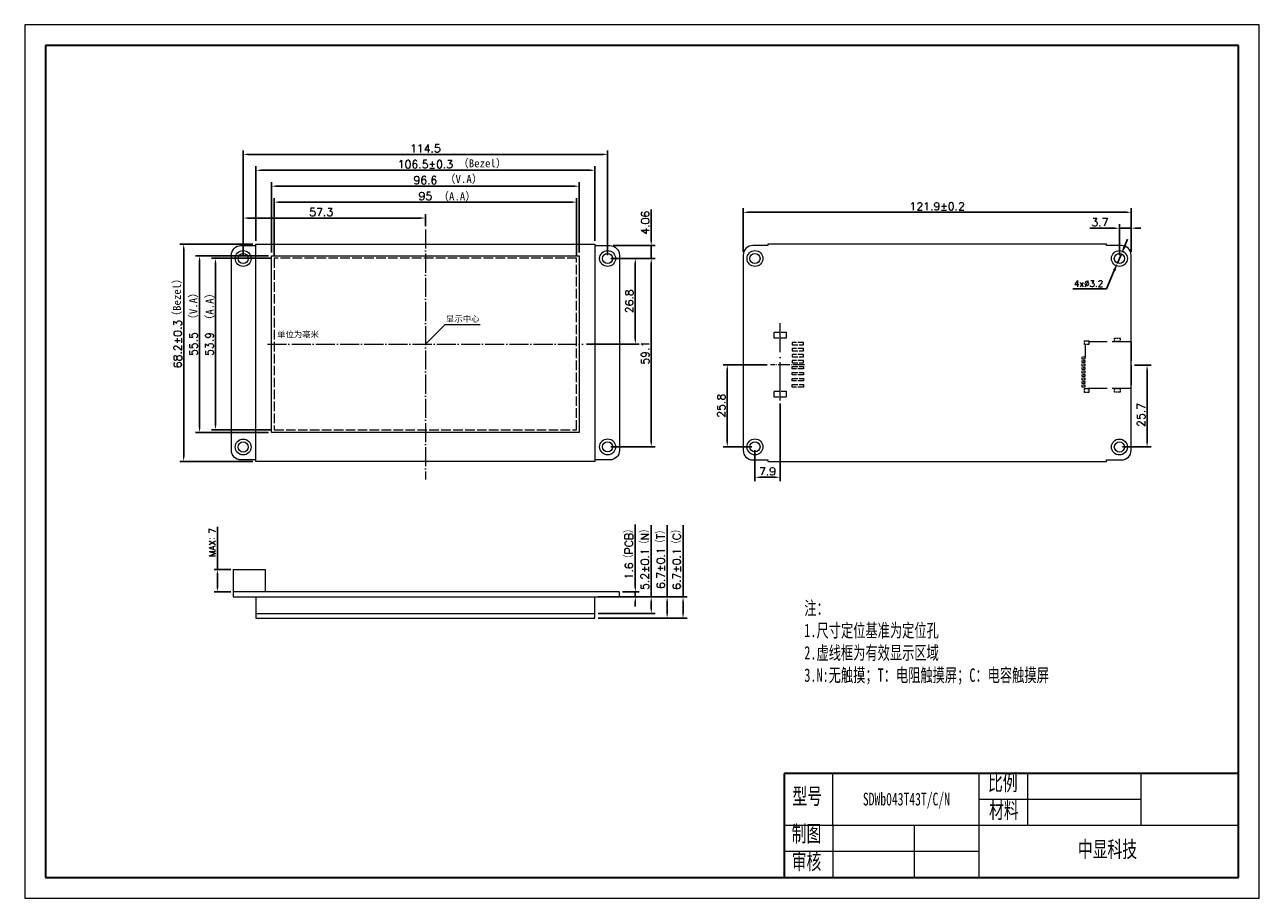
# Model space of a CAD drawing. Header units: millimetres. Extents: x 2240 to 2628, y -2181 to -1907.
import ezdxf

# ---------------------------------------------------------------- set-up
doc = ezdxf.new("R2010")
doc.units = ezdxf.units.MM
doc.header["$LTSCALE"] = 0.5
doc.header["$PDSIZE"] = -5
for name, pattern in [('ACAD_ISO02W100', [15, 12, -3]), ('ACAD_ISO04W100', [30, 24, -3, 0, -3]), ('CENTER2', [28.574999, 19.049999, -3.175, 3.175, -3.175])]:
    doc.linetypes.add(name, pattern=pattern)
doc.layers.get('0').update_dxf_attribs({"lineweight": 18})
doc.layers.get('Defpoints').update_dxf_attribs({"lineweight": 18})
for name, color, linetype, lineweight in [('thick', 7, 'Continuous', 30), ('thin', 7, 'Continuous', 18), ('粗实线层', 7, 'Continuous', 35), ('细实线层', 7, 'Continuous', 18), ('虚线', 7, 'ACAD_ISO02W100', 18)]:
    doc.layers.add(name, color=color, linetype=linetype, lineweight=lineweight)
doc.styles.get("Standard").update_dxf_attribs({"font": 'txt.shx', "bigfont": 'gbcbig.shx'})
doc.styles.add('机械字体', font='SimSun.ttf', dxfattribs={"width": 0.67})
doc.dimstyles.new('ISO-25', dxfattribs={"dimtxt": 2.5, "dimasz": 1.5, "dimexe": 1.25, "dimexo": 1, "dimtad": 1, "dimdec": 1, "dimdsep": 46, "dimtxsty": 'Standard', "dimcen": 2.5, "dimdle": 3, "dimadec": 0, "dimazin": 0, "dimtfac": 1, "dimtdec": 1, "dimtmove": 0, "dimatfit": 3, "dimfxl": 0, "dimarcsym": 0})
doc.dimstyles.new('副本ISO-25', dxfattribs={"dimtxt": 2.5, "dimasz": 2.5, "dimexe": 1.25, "dimexo": 1, "dimtad": 1, "dimtoh": 1, "dimdsep": 46, "dimtxsty": 'Standard', "dimcen": 2.5, "dimdle": 5, "dimadec": 0, "dimazin": 0, "dimtfac": 1, "dimtmove": 0, "dimatfit": 3, "dimfxl": 0, "dimtolj": 1, "dimarcsym": 0})

# ---------------------------------------------------------------- blocks, each defined once
blk = doc.blocks.new('*X2')
at = {"layer": '粗实线层'}
for p, q in [((-287, 200), (-287, -200)), ((287, 200), (-287, 200)), ((287, -200), (287, 200)), ((-287, -200), (287, -200))]:
    blk.add_line(p, q, dxfattribs=at)
at = {"layer": '细实线层'}
for p, q in [((297, 210), (-297, 210)), ((-297, 210), (-297, -210)), ((297, -210), (297, 210)), ((-297, -210), (297, -210))]:
    blk.add_line(p, q, dxfattribs=at)
blk = doc.blocks.new('*X3')
at = {"color": 0, "lineweight": -2, "ltscale": 0.5}
for p, q in [((2309.02, -1978.92), (2309.02, -1965.97)), ((2366.27, -1969.77), (2366.27, -1965.97)), ((2364.77, -1967.22), (2310.52, -1967.22))]:
    blk.add_line(p, q, dxfattribs=at)
at = {"color": 0, "ltscale": 0.5}
for points in [[(2310.52, -1966.97), (2310.52, -1967.47), (2309.02, -1967.22)], [(2364.77, -1966.97), (2364.77, -1967.47), (2366.27, -1967.22)]]:
    blk.add_solid(points, dxfattribs=at)
at = {"layer": 'Defpoints', "color": 0, "ltscale": 0.5}
for p in [(2309.02, -1967.22), (2366.27, -1970.77), (2309.02, -1979.92)]:
    blk.add_point(p, dxfattribs=at)
at = {"color": 0, "lineweight": 0, "ltscale": 0.5, "insert": (2333.53, -1965.34), "char_height": 2.5, "attachment_point": 5}
blk.add_mtext('\\A1;57.3', dxfattribs=at)
blk = doc.blocks.new('*X4')
at = {"color": 0, "lineweight": -2, "ltscale": 0.5}
for p, q in [((2313.02, -1974.41), (2313.02, -1950.97)), ((2419.52, -1974.41), (2419.52, -1950.97)), ((2314.52, -1952.22), (2418.02, -1952.22))]:
    blk.add_line(p, q, dxfattribs=at)
at = {"color": 0, "ltscale": 0.5}
for points in [[(2314.52, -1951.97), (2314.52, -1952.47), (2313.02, -1952.22)], [(2418.02, -1951.97), (2418.02, -1952.47), (2419.52, -1952.22)]]:
    blk.add_solid(points, dxfattribs=at)
at = {"layer": 'Defpoints', "color": 0, "ltscale": 0.5}
for p in [(2419.52, -1952.22), (2313.02, -1975.41), (2419.52, -1975.41)]:
    blk.add_point(p, dxfattribs=at)
at = {"color": 0, "lineweight": 0, "ltscale": 0.5, "insert": (2366.27, -1950.34), "char_height": 2.5, "attachment_point": 5}
blk.add_mtext('\\A1;106.5%%P0.3', dxfattribs=at)
blk = doc.blocks.new('*X7')
at = {"color": 0, "lineweight": -2, "ltscale": 0.5}
for p, q in [((2300.9, -2077.57), (2300.9, -2064.18)), ((2305.1, -2077.57), (2299.9, -2077.57)), ((2300.9, -2083.37), (2300.9, -2078.77)), ((2305.1, -2084.57), (2299.9, -2084.57))]:
    blk.add_line(p, q, dxfattribs=at)
at = {"color": 0, "ltscale": 0.5}
for points in [[(2300.7, -2078.77), (2301.1, -2078.77), (2300.9, -2077.57)], [(2300.7, -2083.37), (2301.1, -2083.37), (2300.9, -2084.57)]]:
    blk.add_solid(points, dxfattribs=at)
at = {"layer": 'Defpoints', "color": 0, "ltscale": 0.5}
for p in [(2305.9, -2077.57), (2300.9, -2084.57), (2305.9, -2084.57)]:
    blk.add_point(p, dxfattribs=at)
at = {"color": 0, "lineweight": 0, "ltscale": 0.5, "insert": (2299.35, -2069.08), "char_height": 2, "attachment_point": 5, "rotation": 90}
blk.add_mtext('\\A1;MAX：7', dxfattribs=at)
blk = doc.blocks.new('*X8')
at = {"color": 0, "lineweight": -2, "ltscale": 0.5}
for p, q in [((2318.75, -1978.84), (2318.75, -1960.97)), ((2320.25, -1962.22), (2412.29, -1962.22)), ((2413.79, -1978.84), (2413.79, -1960.97))]:
    blk.add_line(p, q, dxfattribs=at)
at = {"color": 0, "ltscale": 0.5}
for points in [[(2320.25, -1961.97), (2320.25, -1962.47), (2318.75, -1962.22)], [(2412.29, -1961.97), (2412.29, -1962.47), (2413.79, -1962.22)]]:
    blk.add_solid(points, dxfattribs=at)
at = {"layer": 'Defpoints', "color": 0, "ltscale": 0.5}
for p in [(2413.79, -1962.22), (2318.75, -1979.84), (2413.79, -1979.84)]:
    blk.add_point(p, dxfattribs=at)
at = {"color": 0, "lineweight": 0, "ltscale": 0.5, "insert": (2366.27, -1960.34), "char_height": 2.5, "attachment_point": 5}
blk.add_mtext('\\A1;95', dxfattribs=at)
blk = doc.blocks.new('*X9')
at = {"color": 0, "lineweight": -2, "ltscale": 0.5}
for p, q in [((2317.95, -1978.04), (2317.95, -1955.97)), ((2319.45, -1957.22), (2413.09, -1957.22)), ((2414.59, -1978.04), (2414.59, -1955.97))]:
    blk.add_line(p, q, dxfattribs=at)
at = {"color": 0, "ltscale": 0.5}
for points in [[(2319.45, -1956.97), (2319.45, -1957.47), (2317.95, -1957.22)], [(2413.09, -1956.97), (2413.09, -1957.47), (2414.59, -1957.22)]]:
    blk.add_solid(points, dxfattribs=at)
at = {"layer": 'Defpoints', "color": 0, "ltscale": 0.5}
for p in [(2414.59, -1957.22), (2317.95, -1979.04), (2414.59, -1979.04)]:
    blk.add_point(p, dxfattribs=at)
at = {"color": 0, "lineweight": 0, "ltscale": 0.5, "insert": (2366.27, -1955.34), "char_height": 2.5, "attachment_point": 5}
blk.add_mtext('\\A1;96.6', dxfattribs=at)
blk = doc.blocks.new('*X10')
at = {"color": 0, "lineweight": -2, "ltscale": 0.5}
for p, q in [((2309.02, -1978.92), (2309.02, -1945.97)), ((2310.52, -1947.22), (2422.02, -1947.22)), ((2423.52, -1978.92), (2423.52, -1945.97))]:
    blk.add_line(p, q, dxfattribs=at)
at = {"color": 0, "ltscale": 0.5}
for points in [[(2310.52, -1946.97), (2310.52, -1947.47), (2309.02, -1947.22)], [(2422.02, -1946.97), (2422.02, -1947.47), (2423.52, -1947.22)]]:
    blk.add_solid(points, dxfattribs=at)
at = {"layer": 'Defpoints', "color": 0, "ltscale": 0.5}
for p in [(2423.52, -1947.22), (2309.02, -1979.92), (2423.52, -1979.92)]:
    blk.add_point(p, dxfattribs=at)
at = {"color": 0, "lineweight": 0, "ltscale": 0.5, "insert": (2366.27, -1945.34), "char_height": 2.5, "attachment_point": 5}
blk.add_mtext('\\A1;114.5', dxfattribs=at)
blk = doc.blocks.new('*X12')
at = {"color": 0, "lineweight": -2, "ltscale": 0.5}
for p, q in [((2317.75, -1979.84), (2299.07, -1979.84)), ((2300.32, -1981.34), (2300.32, -2032.2)), ((2317.75, -2033.7), (2299.07, -2033.7))]:
    blk.add_line(p, q, dxfattribs=at)
at = {"color": 0, "ltscale": 0.5}
for points in [[(2300.07, -1981.34), (2300.57, -1981.34), (2300.32, -1979.84)], [(2300.07, -2032.2), (2300.57, -2032.2), (2300.32, -2033.7)]]:
    blk.add_solid(points, dxfattribs=at)
at = {"layer": 'Defpoints', "color": 0, "ltscale": 0.5}
for p in [(2318.75, -1979.84), (2300.32, -2033.7), (2318.75, -2033.7)]:
    blk.add_point(p, dxfattribs=at)
at = {"color": 0, "lineweight": 0, "ltscale": 0.5, "insert": (2298.44, -2006.77), "char_height": 2.5, "attachment_point": 5, "rotation": 90}
blk.add_mtext('\\A1;53.9', dxfattribs=at)
blk = doc.blocks.new('*X13')
at = {"color": 0, "lineweight": -2, "ltscale": 0.5}
for p, q in [((2316.95, -1979.04), (2294.07, -1979.04)), ((2295.32, -1980.54), (2295.32, -2033)), ((2316.95, -2034.5), (2294.07, -2034.5))]:
    blk.add_line(p, q, dxfattribs=at)
at = {"color": 0, "ltscale": 0.5}
for points in [[(2295.07, -1980.54), (2295.57, -1980.54), (2295.32, -1979.04)], [(2295.07, -2033), (2295.57, -2033), (2295.32, -2034.5)]]:
    blk.add_solid(points, dxfattribs=at)
at = {"layer": 'Defpoints', "color": 0, "ltscale": 0.5}
for p in [(2317.95, -1979.04), (2295.32, -2034.5), (2317.95, -2034.5)]:
    blk.add_point(p, dxfattribs=at)
at = {"color": 0, "lineweight": 0, "ltscale": 0.5, "insert": (2293.44, -2006.77), "char_height": 2.5, "attachment_point": 5, "rotation": 90}
blk.add_mtext('\\A1;55.5', dxfattribs=at)
blk = doc.blocks.new('*X15')
at = {"color": 0, "lineweight": -2, "ltscale": 0.5}
for p, q in [((2312.02, -1975.41), (2289.07, -1975.41)), ((2290.32, -1976.91), (2290.32, -2042.11)), ((2312.02, -2043.61), (2289.07, -2043.61))]:
    blk.add_line(p, q, dxfattribs=at)
at = {"color": 0, "ltscale": 0.5}
for points in [[(2290.07, -1976.91), (2290.57, -1976.91), (2290.32, -1975.41)], [(2290.07, -2042.11), (2290.57, -2042.11), (2290.32, -2043.61)]]:
    blk.add_solid(points, dxfattribs=at)
at = {"layer": 'Defpoints', "color": 0, "ltscale": 0.5}
for p in [(2313.02, -1975.41), (2290.32, -2043.61), (2313.02, -2043.61)]:
    blk.add_point(p, dxfattribs=at)
at = {"color": 0, "lineweight": 0, "ltscale": 0.5, "insert": (2288.44, -2006.77), "char_height": 2.5, "attachment_point": 5, "rotation": 90}
blk.add_mtext('\\A1;68.2%%P0.3', dxfattribs=at)
blk = doc.blocks.new('*X16')
at = {"color": 0, "lineweight": -2, "ltscale": 0.5}
for p, q in [((2466.11, -1977.86), (2466.11, -1964.16)), ((2467.61, -1965.41), (2586.51, -1965.41)), ((2588.01, -1977.86), (2588.01, -1964.16))]:
    blk.add_line(p, q, dxfattribs=at)
at = {"color": 0, "ltscale": 0.5}
for points in [[(2467.61, -1965.16), (2467.61, -1965.66), (2466.11, -1965.41)], [(2586.51, -1965.16), (2586.51, -1965.66), (2588.01, -1965.41)]]:
    blk.add_solid(points, dxfattribs=at)
at = {"layer": 'Defpoints', "color": 0, "ltscale": 0.5}
for p in [(2588.01, -1965.41), (2466.11, -1978.86), (2588.01, -1978.86)]:
    blk.add_point(p, dxfattribs=at)
at = {"color": 0, "lineweight": 0, "ltscale": 0.5, "insert": (2527.06, -1963.54), "char_height": 2.5, "attachment_point": 5}
blk.add_mtext('\\A1;121.9%%P0.2', dxfattribs=at)
blk = doc.blocks.new('*X18')
at = {"color": 0, "lineweight": -2, "ltscale": 0.5}
for p, q in [((2589.01, -2013.4), (2594.26, -2013.4)), ((2593.01, -2014.9), (2593.01, -2037.6)), ((2585.31, -2039.1), (2594.26, -2039.1))]:
    blk.add_line(p, q, dxfattribs=at)
at = {"color": 0, "ltscale": 0.5}
for points in [[(2592.76, -2014.9), (2593.26, -2014.9), (2593.01, -2013.4)], [(2592.76, -2037.6), (2593.26, -2037.6), (2593.01, -2039.1)]]:
    blk.add_solid(points, dxfattribs=at)
at = {"layer": 'Defpoints', "color": 0, "ltscale": 0.5}
for p in [(2588.01, -2013.4), (2584.31, -2039.1), (2593.01, -2039.1)]:
    blk.add_point(p, dxfattribs=at)
at = {"color": 0, "lineweight": 0, "ltscale": 0.5, "insert": (2591.14, -2029.02), "char_height": 2.5, "attachment_point": 5, "rotation": 90}
blk.add_mtext('\\A1;25.7', dxfattribs=at)
blk = doc.blocks.new('*X19')
at = {"color": 0, "lineweight": -2, "ltscale": 0.5}
for p, q in [((2473.69, -2013.26), (2459.86, -2013.26)), ((2461.11, -2037.56), (2461.11, -2014.76)), ((2468.81, -2039.06), (2459.86, -2039.06))]:
    blk.add_line(p, q, dxfattribs=at)
at = {"color": 0, "ltscale": 0.5}
for points in [[(2460.86, -2014.76), (2461.36, -2014.76), (2461.11, -2013.26)], [(2460.86, -2037.56), (2461.36, -2037.56), (2461.11, -2039.06)]]:
    blk.add_solid(points, dxfattribs=at)
at = {"layer": 'Defpoints', "color": 0, "ltscale": 0.5}
for p in [(2461.11, -2013.26), (2474.69, -2013.26), (2469.81, -2039.06)]:
    blk.add_point(p, dxfattribs=at)
at = {"color": 0, "lineweight": 0, "ltscale": 0.5, "insert": (2459.24, -2026.16), "char_height": 2.5, "attachment_point": 5, "rotation": 90}
blk.add_mtext('\\A1;25.8', dxfattribs=at)
blk = doc.blocks.new('*X20')
at = {"color": 0, "lineweight": -2, "ltscale": 0.5}
for p, q in [((2477.71, -2025.46), (2477.71, -2049.86)), ((2469.81, -2040.06), (2469.81, -2049.86)), ((2471.31, -2048.61), (2476.21, -2048.61))]:
    blk.add_line(p, q, dxfattribs=at)
at = {"color": 0, "ltscale": 0.5}
for points in [[(2471.31, -2048.36), (2471.31, -2048.86), (2469.81, -2048.61)], [(2476.21, -2048.36), (2476.21, -2048.86), (2477.71, -2048.61)]]:
    blk.add_solid(points, dxfattribs=at)
at = {"layer": 'Defpoints', "color": 0, "ltscale": 0.5}
for p in [(2477.71, -2024.46), (2469.81, -2039.06), (2477.71, -2048.61)]:
    blk.add_point(p, dxfattribs=at)
at = {"color": 0, "lineweight": 0, "ltscale": 0.5, "insert": (2473.76, -2046.74), "char_height": 2.5, "attachment_point": 5}
blk.add_mtext('\\A1;7.9', dxfattribs=at)
blk = doc.blocks.new('*X23')
at = {"color": 0, "lineweight": -2, "ltscale": 0.5}
for p, q in [((2582.81, -1970.41), (2575.06, -1970.41)), ((2584.31, -1978.92), (2584.31, -1969.16)), ((2588.01, -1970.41), (2584.31, -1970.41)), ((2588.01, -1973.9), (2588.01, -1969.16)), ((2589.51, -1970.41), (2591.01, -1970.41))]:
    blk.add_line(p, q, dxfattribs=at)
at = {"color": 0, "ltscale": 0.5}
for points in [[(2582.81, -1970.16), (2582.81, -1970.66), (2584.31, -1970.41)], [(2589.51, -1970.16), (2589.51, -1970.66), (2588.01, -1970.41)]]:
    blk.add_solid(points, dxfattribs=at)
at = {"layer": 'Defpoints', "color": 0, "ltscale": 0.5}
for p in [(2588.01, -1970.41), (2588.01, -1974.9), (2584.31, -1979.92)]:
    blk.add_point(p, dxfattribs=at)
at = {"color": 0, "lineweight": 0, "ltscale": 0.5, "insert": (2578.19, -1968.54), "char_height": 2.5, "attachment_point": 5}
blk.add_mtext('\\A1;3.7', dxfattribs=at)
blk = doc.blocks.new('*X24')
at = {"color": 0, "lineweight": -2, "ltscale": 0.5}
for p, q in [((2432.22, -2083.07), (2432.22, -2063.43)), ((2428.22, -2084.57), (2433.47, -2084.57)), ((2428.22, -2086.17), (2433.47, -2086.17)), ((2432.22, -2086.17), (2432.22, -2084.57)), ((2432.22, -2087.67), (2432.22, -2089.17))]:
    blk.add_line(p, q, dxfattribs=at)
at = {"color": 0, "ltscale": 0.5}
for points in [[(2431.97, -2083.07), (2432.47, -2083.07), (2432.22, -2084.57)], [(2431.97, -2087.67), (2432.47, -2087.67), (2432.22, -2086.17)]]:
    blk.add_solid(points, dxfattribs=at)
at = {"layer": 'Defpoints', "color": 0, "ltscale": 0.5}
for p in [(2427.22, -2084.57), (2427.22, -2086.17), (2432.22, -2086.17)]:
    blk.add_point(p, dxfattribs=at)
at = {"color": 0, "lineweight": 0, "ltscale": 0.5, "insert": (2430.27, -2072.13), "char_height": 2.5, "attachment_point": 5, "rotation": 90}
blk.add_mtext('\\A1;1.6（PCB）', dxfattribs=at)
blk = doc.blocks.new('*X25')
at = {"color": 0, "lineweight": -2, "ltscale": 0.5}
for p, q in [((2437.22, -2086.17), (2437.22, -2063.62)), ((2420.52, -2086.17), (2438.47, -2086.17)), ((2437.22, -2089.87), (2437.22, -2087.67)), ((2420.52, -2091.37), (2438.47, -2091.37))]:
    blk.add_line(p, q, dxfattribs=at)
at = {"color": 0, "ltscale": 0.5}
for points in [[(2436.97, -2087.67), (2437.47, -2087.67), (2437.22, -2086.17)], [(2436.97, -2089.87), (2437.47, -2089.87), (2437.22, -2091.37)]]:
    blk.add_solid(points, dxfattribs=at)
at = {"layer": 'Defpoints', "color": 0, "ltscale": 0.5}
for p in [(2419.52, -2086.17), (2419.52, -2091.37), (2437.22, -2091.37)]:
    blk.add_point(p, dxfattribs=at)
at = {"color": 0, "lineweight": 0, "ltscale": 0.5, "insert": (2435.27, -2073.77), "char_height": 2.5, "attachment_point": 5, "rotation": 90}
blk.add_mtext('\\A1;5.2%%P0.1（N）', dxfattribs=at)
blk = doc.blocks.new('*X26')
at = {"color": 0, "lineweight": -2, "ltscale": 0.5}
for p, q in [((2442.22, -2086.17), (2442.22, -2063.62)), ((2420.52, -2086.17), (2443.47, -2086.17)), ((2442.22, -2091.37), (2442.22, -2087.67)), ((2420.52, -2092.87), (2443.47, -2092.87))]:
    blk.add_line(p, q, dxfattribs=at)
at = {"color": 0, "ltscale": 0.5}
for points in [[(2441.97, -2087.67), (2442.47, -2087.67), (2442.22, -2086.17)], [(2441.97, -2091.37), (2442.47, -2091.37), (2442.22, -2092.87)]]:
    blk.add_solid(points, dxfattribs=at)
at = {"layer": 'Defpoints', "color": 0, "ltscale": 0.5}
for p in [(2419.52, -2086.17), (2419.52, -2092.87), (2442.22, -2092.87)]:
    blk.add_point(p, dxfattribs=at)
at = {"color": 0, "lineweight": 0, "ltscale": 0.5, "insert": (2440.27, -2073.77), "char_height": 2.5, "attachment_point": 5, "rotation": 90}
blk.add_mtext('\\A1;6.7%%P0.1（T）', dxfattribs=at)
blk = doc.blocks.new('*X27')
at = {"color": 0, "lineweight": -2, "ltscale": 0.5}
for p, q in [((2447.22, -2086.17), (2447.22, -2063.62)), ((2420.52, -2086.17), (2448.47, -2086.17)), ((2447.22, -2091.37), (2447.22, -2087.67)), ((2420.52, -2092.87), (2448.47, -2092.87))]:
    blk.add_line(p, q, dxfattribs=at)
at = {"color": 0, "ltscale": 0.5}
for points in [[(2446.97, -2087.67), (2447.47, -2087.67), (2447.22, -2086.17)], [(2446.97, -2091.37), (2447.47, -2091.37), (2447.22, -2092.87)]]:
    blk.add_solid(points, dxfattribs=at)
at = {"layer": 'Defpoints', "color": 0, "ltscale": 0.5}
for p in [(2419.52, -2086.17), (2419.52, -2092.87), (2447.22, -2092.87)]:
    blk.add_point(p, dxfattribs=at)
at = {"color": 0, "lineweight": 0, "ltscale": 0.5, "insert": (2445.27, -2073.77), "char_height": 2.5, "attachment_point": 5, "rotation": 90}
blk.add_mtext('\\A1;6.7%%P0.1（C）', dxfattribs=at)
blk = doc.blocks.new('*X28')
at = {"color": 0, "lineweight": -2, "ltscale": 0.5}
for p, q in [((2585.92, -1976.15), (2586.9, -1973.85)), ((2584.94, -1978.45), (2583.68, -1981.39)), ((2580.27, -1989.42), (2582.7, -1983.69)), ((2569.64, -1989.42), (2580.27, -1989.42))]:
    blk.add_line(p, q, dxfattribs=at)
at = {"color": 0, "ltscale": 0.5}
for points in [[(2585.53, -1975.99), (2586.3, -1976.31), (2584.94, -1978.45)], [(2582.32, -1983.53), (2583.09, -1983.86), (2583.68, -1981.39)]]:
    blk.add_solid(points, dxfattribs=at)
at = {"layer": 'Defpoints', "color": 0, "ltscale": 0.5}
for p in [(2583.68, -1981.39), (2584.94, -1978.45)]:
    blk.add_point(p, dxfattribs=at)
at = {"color": 0, "lineweight": 0, "ltscale": 0.5, "insert": (2574.64, -1987.79), "char_height": 2, "attachment_point": 5}
blk.add_mtext('\\A1;4x%%C3.2', dxfattribs=at)
blk = doc.blocks.new('sd')
at = {"layer": '虚线', "lineweight": 0}
for p, q in [((-7.35, 0), (7.35, 0)), ((7.35, 0), (7.35, -14.5)), ((-7.35, 0), (-7.35, -13.25)), ((-6.45, -14.5), (-2.5, -14.5))]:
    blk.add_line(p, q, dxfattribs=at)
at = {"layer": '虚线', "lineweight": 0, "ltscale": 0.1}
for points in [[(-8.52, -3.51), (-7.38, -3.51), (-7.38, -5.29), (-8.52, -5.29)], [(7.38, -3.51), (8.52, -3.51), (8.52, -5.29), (7.38, -5.29)], [(-7.65, -13.35), (-6.45, -13.35), (-6.45, -14.65), (-7.65, -14.65)], [(-2.5, -15.5), (-2, -15.5), (-2, -14.5), (-2.5, -14.5)], [(-1.4, -15.5), (-0.9, -15.5), (-0.9, -14.5), (-1.4, -14.5)], [(-0.3, -15.5), (0.2, -15.5), (0.2, -14.5), (-0.3, -14.5)], [(0.8, -15.5), (1.3, -15.5), (1.3, -14.5), (0.8, -14.5)], [(1.9, -15.5), (2.4, -15.5), (2.4, -14.5), (1.9, -14.5)], [(3, -15.5), (3.5, -15.5), (3.5, -14.5), (3, -14.5)], [(4.1, -15.5), (4.6, -15.5), (4.6, -14.5), (4.1, -14.5)], [(5.2, -15.5), (5.7, -15.5), (5.7, -14.5), (5.2, -14.5)], [(6.3, -15.5), (6.8, -15.5), (6.8, -14.5), (6.3, -14.5)], [(7.35, -13.35), (8.55, -13.35), (8.55, -14.65), (7.35, -14.65)]]:
    blk.add_lwpolyline(points, close=True, dxfattribs=at)
blk = doc.blocks.new('*D32')
at = {"color": 0, "lineweight": -2, "ltscale": 0.5}
for p, q in [((2424.52, -1979.92), (2438.47, -1979.92)), ((2437.22, -1981.42), (2437.22, -2037.56)), ((2424.52, -2039.06), (2438.47, -2039.06))]:
    blk.add_line(p, q, dxfattribs=at)
at = {"color": 0, "ltscale": 0.5}
for points in [[(2436.97, -1981.42), (2437.47, -1981.42), (2437.22, -1979.92)], [(2436.97, -2037.56), (2437.47, -2037.56), (2437.22, -2039.06)]]:
    blk.add_solid(points, dxfattribs=at)
at = {"layer": 'Defpoints', "color": 0, "ltscale": 0.5}
for p in [(2423.52, -1979.92), (2423.52, -2039.06), (2437.22, -2039.06)]:
    blk.add_point(p, dxfattribs=at)
at = {"color": 0, "lineweight": 0, "ltscale": 0.5, "insert": (2435.34, -2009.49), "char_height": 2.5, "attachment_point": 5, "rotation": 90}
blk.add_mtext('\\A1;59.1', dxfattribs=at)
blk = doc.blocks.new('*D33')
at = {"color": 0, "lineweight": -2, "ltscale": 0.5}
for p, q in [((2437.22, -1974.36), (2437.22, -1964.53)), ((2425.22, -1975.86), (2438.47, -1975.86)), ((2437.22, -1979.92), (2437.22, -1975.86)), ((2431.54, -1979.92), (2438.47, -1979.92)), ((2437.22, -1981.42), (2437.22, -1982.92))]:
    blk.add_line(p, q, dxfattribs=at)
at = {"color": 0, "ltscale": 0.5}
for points in [[(2436.97, -1974.36), (2437.47, -1974.36), (2437.22, -1975.86)], [(2436.97, -1981.42), (2437.47, -1981.42), (2437.22, -1979.92)]]:
    blk.add_solid(points, dxfattribs=at)
at = {"layer": 'Defpoints', "color": 0, "ltscale": 0.5}
for p in [(2424.22, -1975.86), (2437.22, -1975.86), (2430.54, -1979.92)]:
    blk.add_point(p, dxfattribs=at)
at = {"color": 0, "lineweight": 0, "ltscale": 0.5, "insert": (2435.34, -1968.69), "char_height": 2.5, "attachment_point": 5, "rotation": 90}
blk.add_mtext('\\A1;4.06', dxfattribs=at)
blk = doc.blocks.new('*D34')
at = {"color": 0, "lineweight": -2, "ltscale": 0.5}
for p, q in [((2430.83, -1979.92), (2433.47, -1979.92)), ((2432.22, -2005.27), (2432.22, -1981.42)), ((2416.88, -2006.77), (2433.47, -2006.77))]:
    blk.add_line(p, q, dxfattribs=at)
at = {"color": 0, "ltscale": 0.5}
for points in [[(2431.97, -1981.42), (2432.47, -1981.42), (2432.22, -1979.92)], [(2431.97, -2005.27), (2432.47, -2005.27), (2432.22, -2006.77)]]:
    blk.add_solid(points, dxfattribs=at)
at = {"layer": 'Defpoints', "color": 0, "ltscale": 0.5}
for p in [(2429.83, -1979.92), (2432.22, -1979.92), (2415.88, -2006.77)]:
    blk.add_point(p, dxfattribs=at)
at = {"color": 0, "lineweight": 0, "ltscale": 0.5, "insert": (2430.34, -1993.34), "char_height": 2.5, "attachment_point": 5, "rotation": 90}
blk.add_mtext('\\A1;26.8', dxfattribs=at)

msp = doc.modelspace()

# ---------------------------------------------------------------- linework, layer by layer
at = {"linetype": 'ACAD_ISO04W100', "lineweight": 0, "ltscale": 0.5}
for p, q in [((2366.268, -1970.767), (2366.268, -2049.269)), ((2316.653, -2006.767), (2415.883, -2006.767))]:
    msp.add_line(p, q, dxfattribs=at)
at = {"lineweight": 0}
for p, q in [((2366.268, -2006.767), (2372.433, -2000.608)), ((2372.433, -2000.608), (2383.51, -2000.608)), ((2305.904, -2077.567), (2315.904, -2077.567)), ((2305.904, -2077.567), (2305.904, -2084.567)), ((2315.904, -2077.567), (2315.904, -2084.567)), ((2494.313, -2157.949), (2494.313, -2141.638))]:
    msp.add_line(p, q, dxfattribs=at)
at = {"linetype": 'ACAD_ISO04W100', "lineweight": 0}
msp.add_line((2477.712, -2024.458), (2477.712, -2000.239), dxfattribs=at)
at = {"linetype": 'ACAD_ISO04W100', "lineweight": 0, "ltscale": 0.3}
msp.add_line((2485.339, -2013.262), (2474.69, -2013.262), dxfattribs=at)
at = {"lineweight": 0, "ltscale": 0.5}
for p, q in [((2305.904, -2084.567), (2305.904, -2086.167)), ((2427.218, -2084.567), (2305.904, -2084.567)), ((2305.904, -2086.167), (2427.218, -2086.167)), ((2313.018, -2086.167), (2313.018, -2091.367)), ((2419.518, -2091.367), (2419.518, -2086.167)), ((2427.218, -2086.167), (2427.218, -2084.567)), ((2313.018, -2091.367), (2419.518, -2091.367)), ((2313.018, -2091.367), (2313.018, -2092.867)), ((2313.018, -2092.867), (2419.518, -2092.867)), ((2419.518, -2092.867), (2419.518, -2091.367))]:
    msp.add_line(p, q, dxfattribs=at)
for p in [(2479.022, -2141.638), (2313.927, -2174.26)]:
    msp.add_line(p, (2479.022, -2174.26))
for points in [[(2313.018, -2043.162), (2308.318, -2043.162, -0.4142136), (2305.318, -2040.162), (2305.318, -1978.862, -0.4142136), (2308.318, -1975.862), (2313.018, -1975.862)], [(2419.518, -1975.862), (2424.218, -1975.862, -0.4142136), (2427.218, -1978.862), (2427.218, -2040.162, -0.4142136), (2424.218, -2043.162), (2419.518, -2043.162)], [(2473.812, -1975.862), (2469.112, -1975.862, 0.4142136), (2466.112, -1978.862), (2466.112, -2040.162, 0.4142136), (2469.112, -2043.162), (2473.812, -2043.162)], [(2580.312, -2043.162), (2585.012, -2043.162, 0.4142136), (2588.012, -2040.162), (2588.012, -1978.862, 0.4142136), (2585.012, -1975.862), (2580.312, -1975.862)]]:
    msp.add_lwpolyline(points, format="xyb", dxfattribs=at)
at = {"lineweight": 0}
msp.add_lwpolyline([(2313.018, -1975.412), (2419.518, -1975.412), (2419.518, -2043.612), (2313.018, -2043.612)], close=True, dxfattribs=at)
for points in [[(2580.312, -1975.862), (2580.312, -1975.412), (2473.812, -1975.412), (2473.812, -1975.862)], [(2473.812, -2043.162), (2473.812, -2043.612), (2580.312, -2043.612), (2580.312, -2043.162)]]:
    msp.add_lwpolyline(points, dxfattribs=at)
at = {"lineweight": 0, "ltscale": 0.5}
msp.add_lwpolyline([(2414.588, -2034.497), (2317.948, -2034.497), (2317.948, -1979.037), (2414.588, -1979.037)], close=True, dxfattribs=at)
at = {"color": 1, "linetype": 'ACAD_ISO02W100', "lineweight": 0, "ltscale": 0.5}
msp.add_lwpolyline([(2413.788, -1979.837), (2318.748, -1979.837), (2318.748, -2033.697), (2413.788, -2033.697)], close=True, dxfattribs=at)
at = {"lineweight": 0, "ltscale": 0.5}
for centre in [(2309.018, -1979.922), (2423.518, -1979.922), (2469.812, -1979.922), (2584.312, -1979.922), (2309.018, -2039.102), (2423.518, -2039.062), (2469.812, -2039.062), (2584.312, -2039.102)]:
    msp.add_circle(centre, 2.5, dxfattribs=at)
at = {"lineweight": 0}
for centre in [(2309.018, -1979.922), (2423.518, -1979.922), (2469.812, -1979.922), (2584.312, -1979.922), (2309.018, -2039.102), (2423.518, -2039.062), (2469.812, -2039.062), (2584.312, -2039.102)]:
    msp.add_circle(centre, 1.6, dxfattribs=at)
at = {"layer": 'thick'}
for p, q in [((2621.739, -2141.638), (2479.022, -2141.638)), ((2479.022, -2141.638), (2479.022, -2174.26)), ((2479.022, -2141.638), (2479.022, -2174.26)), ((2621.739, -2174.26), (2621.739, -2141.638)), ((2479.022, -2174.26), (2621.739, -2174.26))]:
    msp.add_line(p, q, dxfattribs=at)
at = {"layer": 'thin'}
for p, q in [((2540.186, -2141.638), (2540.186, -2174.26)), ((2555.478, -2141.638), (2555.478, -2157.949)), ((2591.157, -2157.949), (2591.157, -2141.638)), ((2591.157, -2149.794), (2540.186, -2149.794)), ((2621.739, -2157.949), (2479.022, -2157.949)), ((2494.313, -2157.949), (2494.313, -2174.26)), ((2519.798, -2157.949), (2519.798, -2174.26)), ((2540.186, -2166.104), (2479.022, -2166.104))]:
    msp.add_line(p, q, dxfattribs=at)
at = {"layer": '虚线', "linetype": 'ACAD_ISO02W100', "lineweight": 0, "ltscale": 0.3}
for p, q in [((2475.819, -2003.09), (2479.604, -2003.09)), ((2479.604, -2004.982), (2475.819, -2004.982)), ((2479.604, -2003.09), (2479.604, -2004.982)), ((2481.497, -2006.259), (2481.497, -2007.016)), ((2485.092, -2006.259), (2481.497, -2006.259)), ((2481.497, -2007.016), (2485.092, -2007.016)), ((2481.497, -2008.152), (2481.497, -2008.909)), ((2485.092, -2008.152), (2481.497, -2008.152)), ((2481.497, -2008.909), (2485.092, -2008.909)), ((2485.092, -2007.016), (2485.092, -2006.259)), ((2485.092, -2008.909), (2485.092, -2008.152)), ((2481.497, -2010.044), (2481.497, -2010.801)), ((2485.092, -2010.044), (2481.497, -2010.044)), ((2481.497, -2010.801), (2485.092, -2010.801)), ((2481.497, -2011.937), (2481.497, -2012.694)), ((2485.092, -2011.937), (2481.497, -2011.937)), ((2481.497, -2012.694), (2485.092, -2012.694)), ((2485.092, -2010.801), (2485.092, -2010.044)), ((2485.092, -2012.694), (2485.092, -2011.937)), ((2481.497, -2014.586), (2481.497, -2013.829)), ((2481.497, -2013.829), (2485.092, -2013.829)), ((2485.092, -2014.586), (2481.497, -2014.586)), ((2481.497, -2016.479), (2481.497, -2015.722)), ((2481.497, -2015.722), (2485.092, -2015.722)), ((2485.092, -2016.479), (2481.497, -2016.479)), ((2485.092, -2013.829), (2485.092, -2014.586)), ((2485.092, -2015.722), (2485.092, -2016.479)), ((2481.497, -2018.371), (2481.497, -2017.614)), ((2481.497, -2017.614), (2485.092, -2017.614)), ((2485.092, -2018.371), (2481.497, -2018.371)), ((2481.497, -2019.507), (2485.092, -2019.507)), ((2481.497, -2020.264), (2481.497, -2019.507)), ((2485.092, -2020.264), (2481.497, -2020.264)), ((2485.092, -2017.614), (2485.092, -2018.371)), ((2485.092, -2019.507), (2485.092, -2020.264)), ((2475.819, -2021.541), (2479.604, -2021.541)), ((2475.819, -2023.434), (2475.819, -2021.541)), ((2479.604, -2023.434), (2475.819, -2023.434)), ((2479.604, -2021.541), (2479.604, -2023.434))]:
    msp.add_line(p, q, dxfattribs=at)
at = {"layer": '虚线', "lineweight": 0, "ltscale": 0.3}
msp.add_line((2475.819, -2004.982), (2475.819, -2003.09), dxfattribs=at)

# ---------------------------------------------------------------- block references
at = {"layer": '粗实线层', "lineweight": 0, "xscale": 0.6530298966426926, "yscale": 0.6530298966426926, "zscale": 0.6530298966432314}
msp.add_blockref('*X2', (2434.32, -2043.654), dxfattribs=at)
at = {"layer": '虚线', "lineweight": 0, "rotation": 270}
msp.add_blockref('sd', (2588.012, -2013.402), dxfattribs=at)

# ---------------------------------------------------------------- texts
at = {"lineweight": 0, "attachment_point": 1}
for s, insert, char_height, width in [('{\\fSimSun|b0|i0|c134|p49;（Bezel）}', (2376.48, -1948.791), 2.5, 16.30181), ('{\\fSimSun|b0|i0|c134|p49;（V.A）}', (2372.321, -1953.701), 2.5, 17.30909), ('{\\fSimSun|b0|i0|c134|p49;\\C1;（A.A）}', (2370.266, -1959.196), 2.5, 16.30181), ('{\\fSimSun|b0|i0|c134|p49;显示中心}', (2372.75, -1997.943), 1.875, 16.30181), ('{\\fSimSun|b0|i0|c134|p49;单位为毫米}', (2319.698, -2002.827), 1.875, 35.99924)]:
    msp.add_mtext(s, dxfattribs=dict(at, insert=insert, char_height=char_height, width=width))
at = {"lineweight": 0, "insert": (2286.928, -1999.796), "char_height": 2.5, "width": 16.39388, "attachment_point": 1, "rotation": 90}
msp.add_mtext('{\\fSimSun|b0|i0|c134|p49;（Bezel）}', dxfattribs=at)
at = {"linetype": 'CENTER2', "lineweight": 0, "insert": (2292.079, -2000.808), "char_height": 2.5, "width": 18.40506, "attachment_point": 1, "rotation": 90}
msp.add_mtext('{\\fSimSun|b0|i0|c134|p49;（V.A）}', dxfattribs=at)
at = {"color": 1, "linetype": 'CENTER2', "lineweight": 0, "insert": (2297.26, -2000.971), "char_height": 2.5, "width": 16.39388, "attachment_point": 1, "rotation": 90}
msp.add_mtext('{\\fSimSun|b0|i0|c134|p49;（A.A）}', dxfattribs=at)
at = {"layer": 'thick', "attachment_point": 1, "style": '机械字体'}
for s, insert, char_height, width in [('注：\\P1.尺寸定位基准为定位孔\\P2.虚线框为有效显示区域\\P3.N:无触摸；T：电阻触摸屏；C：电容触摸屏', (2485.31, -2087.583), 4.20508, 100.81332), ('比例', (2543.023, -2141.877), 5.0971, 12.94837), ('型号', (2481.591, -2146.164), 5.0971, 12.94837), ('SDWb043T43T/C/N', (2503.722, -2147.64), 4, 28.39311), ('材料', (2543.358, -2150.583), 5.0971, 12.94837), ('制图', (2481.364, -2157.949), 5.0971, 12.94837), ('中显科技', (2571.253, -2162.847), 5.0971, 28.36201), ('审核', (2481.364, -2166.655), 5.0971, 12.94837)]:
    msp.add_mtext(s, dxfattribs=dict(at, insert=insert, char_height=char_height, width=width))

# ---------------------------------------------------------------- dimensions: what is measured, and where the dimension line sits
at = {"lineweight": 0, "ltscale": 0.5}
for base, p1, p2, text, picture, middle in [((2423.518, -1947.217), (2309.018, -1979.922), (2423.518, -1979.922), '114.5', '*X10', (2366.268, -1947.217)), ((2414.588, -1957.217), (2317.948, -1979.037), (2414.588, -1979.037), '96.6', '*X9', (2366.268, -1957.217)), ((2588.012, -1965.412), (2466.112, -1978.862), (2588.012, -1978.862), '121.9%%P0.2', '*X16', (2527.062, -1965.412)), ((2588.012, -1970.412), (2584.312, -1979.922), (2588.012, -1974.897), '3.7', '*X23', (2578.187, -1970.412))]:
    dim = msp.add_linear_dim(base=base, p1=p1, p2=p2, text=text, dimstyle='ISO-25', override={"dimsah": 1, "dimtolj": 1, "dimarcsym": 1}, dxfattribs=at)
    dim.commit()
    dim.dimension.update_dxf_attribs({"geometry": picture, "text_midpoint": middle, "dimtype": 160})
at = {"lineweight": 0}
for base, p1, p2, text, picture, middle in [((2419.518, -1952.217), (2313.018, -1975.412), (2419.518, -1975.412), '106.5%%P0.3', '*X4', (2366.268, -1952.217)), ((2309.018, -1967.217), (2366.268, -1970.767), (2309.018, -1979.922), '57.3', '*X3', (2333.528, -1967.217))]:
    dim = msp.add_linear_dim(base=base, p1=p1, p2=p2, text=text, dimstyle='ISO-25', override={"dimsah": 1, "dimtolj": 1, "dimarcsym": 1}, dxfattribs=at)
    dim.commit()
    dim.dimension.update_dxf_attribs({"geometry": picture, "text_midpoint": middle, "dimtype": 160})
at = {"color": 1, "lineweight": 0, "ltscale": 0.5}
dim = msp.add_linear_dim(base=(2413.788, -1962.217), p1=(2318.748, -1979.837), p2=(2413.788, -1979.837), text='95', dimstyle='ISO-25', override={"dimsah": 1, "dimtolj": 1, "dimarcsym": 1}, dxfattribs=at)
dim.commit()
dim.dimension.update_dxf_attribs({"geometry": '*X8', "text_midpoint": (2366.268, -1962.217), "dimtype": 160})
at = {"lineweight": 0, "ltscale": 0.5}
dim = msp.add_linear_dim(base=(2437.218, -1975.862), p1=(2430.54, -1979.922), p2=(2424.218, -1975.862), angle=90, text='4.06', dimstyle='ISO-25', override={"dimtolj": 1}, dxfattribs=at)
dim.commit()
dim.dimension.update_dxf_attribs({"geometry": '*D33', "text_midpoint": (2435.343, -1968.695)})
dim = msp.add_diameter_dim_2p(p1=(2584.939, -1978.45), p2=(2583.685, -1981.394), text='4x%%C3.2', dimstyle='副本ISO-25', override={"dimtxt": 2, "dimpost": '%%C<>', "dimsah": 1}, dxfattribs=at)
dim.commit()
dim.dimension.update_dxf_attribs({"geometry": '*X28', "text_midpoint": (2574.642, -1989.417), "dimtype": 163})
for base, p1, p2, text, picture, middle in [((2290.318, -2043.612), (2313.018, -1975.412), (2313.018, -2043.612), '68.2%%P0.3', '*X15', (2290.318, -2006.767)), ((2295.318, -2034.497), (2317.948, -1979.037), (2317.948, -2034.497), '55.5', '*X13', (2295.318, -2006.767)), ((2437.218, -2091.367), (2419.518, -2086.167), (2419.518, -2091.367), '5.2%%P0.1（N）', '*X25', (2437.218, -2073.77)), ((2447.218, -2092.867), (2419.518, -2086.167), (2419.518, -2092.867), '6.7%%P0.1（C）', '*X27', (2447.218, -2073.77)), ((2442.218, -2092.867), (2419.518, -2086.167), (2419.518, -2092.867), '6.7%%P0.1（T）', '*X26', (2442.218, -2073.77)), ((2432.218, -2086.167), (2427.218, -2084.567), (2427.218, -2086.167), '1.6（PCB）', '*X24', (2432.218, -2072.129))]:
    dim = msp.add_linear_dim(base=base, p1=p1, p2=p2, angle=90, text=text, dimstyle='ISO-25', override={"dimsah": 1, "dimtolj": 1, "dimarcsym": 1}, dxfattribs=at)
    dim.commit()
    dim.dimension.update_dxf_attribs({"geometry": picture, "text_midpoint": middle, "dimtype": 160})
at = {"color": 1, "lineweight": 0, "ltscale": 0.5}
dim = msp.add_linear_dim(base=(2300.318, -2033.697), p1=(2318.748, -1979.837), p2=(2318.748, -2033.697), angle=90, text='53.9', dimstyle='ISO-25', override={"dimsah": 1, "dimtolj": 1, "dimarcsym": 1}, dxfattribs=at)
dim.commit()
dim.dimension.update_dxf_attribs({"geometry": '*X12', "text_midpoint": (2300.318, -2006.767), "dimtype": 160})
at = {"lineweight": 0, "ltscale": 0.5}
for base, p1, p2, override, picture, middle in [((2432.218, -1979.922), (2415.883, -2006.767), (2429.826, -1979.922), {"dimtolj": 1}, '*D34', (2430.343, -1993.344)), ((2437.218, -2039.062), (2423.518, -1979.922), (2423.518, -2039.062), {"dimtolj": 1}, '*D32', (2435.343, -2009.492)), ((2461.112, -2013.262), (2469.812, -2039.062), (2474.69, -2013.262), {"dimsah": 1, "dimtolj": 1, "dimarcsym": 1}, '*X19', (2459.237, -2026.162))]:
    dim = msp.add_linear_dim(base=base, p1=p1, p2=p2, angle=90, dimstyle='ISO-25', override=override, dxfattribs=at)
    dim.commit()
    dim.dimension.update_dxf_attribs({"geometry": picture, "text_midpoint": middle})
dim = msp.add_linear_dim(base=(2593.012, -2039.102), p1=(2588.012, -2013.402), p2=(2584.312, -2039.102), angle=90, dimstyle='ISO-25', override={"dimsah": 1, "dimtolj": 1, "dimarcsym": 1}, dxfattribs=at)
dim.commit()
dim.dimension.update_dxf_attribs({"geometry": '*X18', "text_midpoint": (2593.012, -2029.017), "dimtype": 160})
dim = msp.add_linear_dim(base=(2477.712, -2048.612), p1=(2469.812, -2039.062), p2=(2477.712, -2024.458), dimstyle='ISO-25', override={"dimsah": 1, "dimtolj": 1, "dimarcsym": 1}, dxfattribs=at)
dim.commit()
dim.dimension.update_dxf_attribs({"geometry": '*X20', "text_midpoint": (2473.762, -2046.737)})
at = {"lineweight": 0}
dim = msp.add_linear_dim(base=(2300.904, -2084.567), p1=(2305.904, -2077.567), p2=(2305.904, -2084.567), angle=90, text='MAX：7', dimstyle='ISO-25', override={"dimscale": 0.8, "dimsah": 1, "dimtolj": 1, "dimarcsym": 1}, dxfattribs=at)
dim.commit()
dim.dimension.update_dxf_attribs({"geometry": '*X7', "text_midpoint": (2300.904, -2069.078), "dimtype": 160})

doc.saveas('drawing.dxf')
